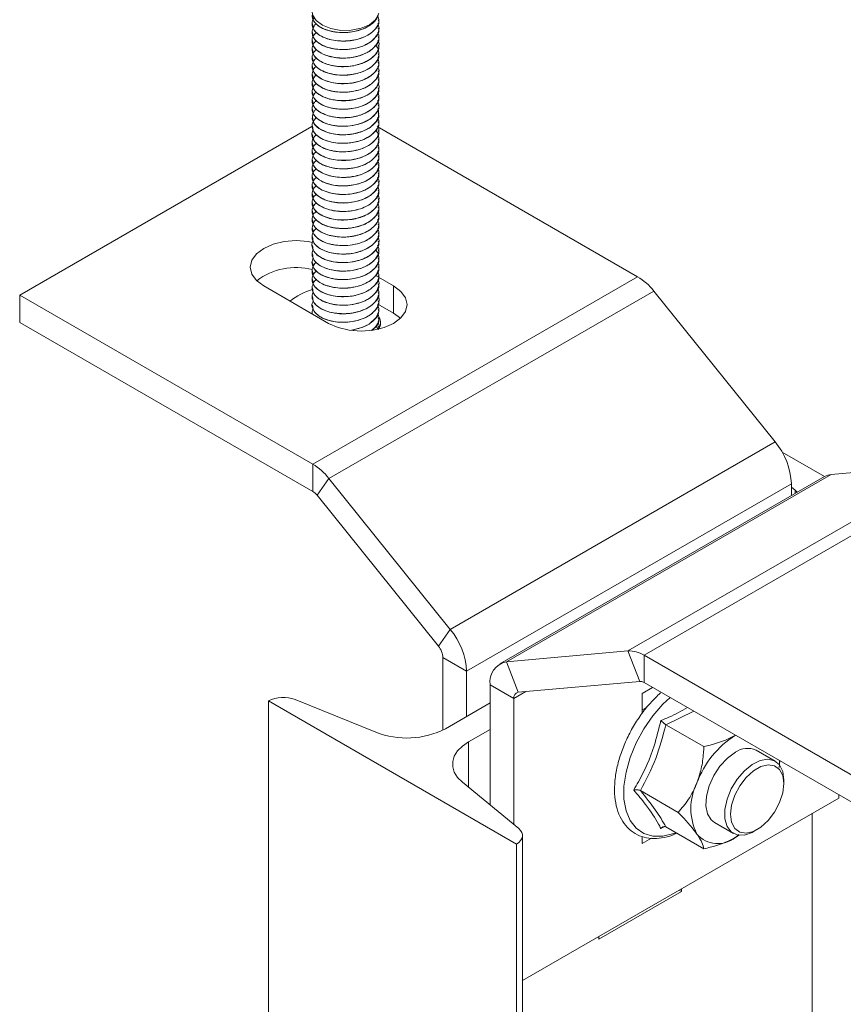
# Model space of a CAD drawing. Header units: millimetres. Extents: x 299 to 1025, y 4 to 1359.
# Tile 10 of 48: x 575 to 674, y 484 to 602. Entities that reach past the tile are written whole.
import ezdxf

# ---------------------------------------------------------------- set-up
doc = ezdxf.new("R2010")
doc.units = ezdxf.units.MM

msp = doc.modelspace()

# ---------------------------------------------------------------- linework, layer by layer
at = {"color": 7, "linetype": 'Continuous', "lineweight": 15}
for p, q in [((610.22, 601.87), (610.22, 601.86)), ((610.22, 600.85), (610.22, 600.84)), ((618.22, 601.35), (618.22, 601.36)), ((610.22, 599.82), (610.22, 599.82)), ((618.22, 600.33), (618.22, 600.34)), ((618.22, 599.31), (618.22, 599.31)), ((610.22, 598.8), (610.22, 598.8)), ((618.22, 598.29), (618.22, 598.29)), ((610.22, 597.78), (610.22, 597.78)), ((618.22, 597.26), (618.22, 597.27)), ((610.22, 596.76), (610.22, 596.75)), ((610.22, 595.74), (610.22, 595.73)), ((618.22, 596.24), (618.22, 596.25)), ((610.22, 594.72), (610.22, 594.71)), ((618.22, 595.22), (618.22, 595.23)), ((610.22, 593.7), (610.22, 593.69)), ((618.22, 594.2), (618.22, 594.21)), ((610.22, 592.68), (610.22, 592.67)), ((618.22, 593.18), (618.22, 593.19)), ((618.22, 592.16), (618.22, 592.17)), ((610.22, 591.66), (610.22, 591.65)), ((618.22, 591.14), (618.22, 591.15)), ((610.22, 590.64), (610.22, 590.63)), ((618.22, 590.12), (618.22, 590.13)), ((610.21, 589.57), (575.22, 569.38)), ((610.22, 589.62), (610.22, 589.61)), ((610.22, 588.6), (610.22, 588.59)), ((649.19, 571.58), (618.03, 589.56)), ((618.22, 589.1), (618.22, 589.11)), ((610.22, 587.58), (610.22, 587.57)), ((618.22, 588.08), (618.22, 588.09)), ((610.22, 586.56), (610.22, 586.55)), ((618.22, 587.06), (618.22, 587.07)), ((610.22, 585.54), (610.22, 585.53)), ((618.22, 586.04), (618.22, 586.05)), ((610.22, 584.51), (610.22, 584.51)), ((618.22, 585.02), (618.22, 585.03)), ((618.22, 584), (618.22, 584)), ((610.22, 583.49), (610.22, 583.49)), ((618.22, 582.98), (618.22, 582.98)), ((610.22, 582.47), (610.22, 582.47)), ((618.22, 581.95), (618.22, 581.96)), ((610.22, 581.45), (610.22, 581.44)), ((610.22, 580.43), (610.22, 580.42)), ((618.22, 580.93), (618.22, 580.94)), ((610.22, 579.41), (610.22, 579.4)), ((618.22, 579.91), (618.22, 579.92)), ((610.22, 578.39), (610.22, 578.38)), ((618.22, 578.89), (618.22, 578.9)), ((610.22, 577.37), (610.22, 577.36)), ((618.22, 577.87), (618.22, 577.88)), ((618.22, 576.85), (618.22, 576.86)), ((610.22, 576.35), (610.22, 576.34)), ((618.22, 575.83), (618.22, 575.84)), ((610.22, 575.33), (610.22, 575.32)), ((618.22, 574.81), (618.22, 574.82)), ((610.22, 574.31), (610.22, 574.3)), ((610.22, 573.29), (610.22, 573.28)), ((618.22, 573.79), (618.22, 573.8)), ((610.22, 572.27), (610.22, 572.26)), ((618.22, 572.77), (618.22, 572.78)), ((610.22, 571.25), (610.22, 571.24)), ((649.19, 571.58), (610.3, 549.13)), ((619.98, 570.48), (617.88, 571.69)), ((618.22, 571.75), (618.22, 571.76)), ((604.43, 570.48), (612.2, 565.99)), ((610.22, 570.23), (610.22, 570.22)), ((651.13, 569.86), (612.24, 547.41)), ((618.22, 570.73), (618.22, 570.74)), ((618.22, 569.71), (618.22, 569.72)), ((619.98, 570.48), (619.98, 567.21)), ((665.66, 551.78), (651.13, 569.86)), ((575.22, 569.38), (575.22, 566.11)), ((575.22, 569.38), (610.3, 549.13)), ((610.22, 569.2), (610.22, 569.2)), ((618.22, 568.69), (618.22, 568.69)), ((610.22, 568.18), (610.22, 568.18)), ((618.11, 568.29), (619.98, 567.21)), ((618.22, 567.67), (618.22, 567.67)), ((610.22, 567.16), (610.22, 567.16)), ((618.22, 566.64), (618.22, 566.65)), ((619.98, 567.21), (620.81, 566.6)), ((575.22, 566.11), (610.3, 545.86)), ((617.89, 565.67), (618.11, 565.28)), ((618.19, 565.54), (618.27, 565.39)), ((618.22, 565.62), (618.22, 565.63)), ((665.66, 551.78), (626.77, 529.33)), ((666.49, 550.57), (671.56, 547.64)), ((610.3, 545.86), (610.3, 549.13)), ((681.03, 548.67), (672.38, 547.9)), ((610.83, 545.39), (612.24, 547.41)), ((612.24, 547.41), (626.77, 529.33)), ((671.58, 547.65), (632.68, 525.2)), ((633.49, 525.45), (672.38, 547.9)), ((667.61, 546.77), (628.72, 524.31)), ((667.61, 546.77), (667.61, 545.36)), ((668.05, 545.99), (667.61, 546.35)), ((610.83, 545.39), (625.36, 527.31)), ((668.3, 545.76), (668.05, 545.99)), ((625.36, 527.31), (626.77, 529.33)), ((633.49, 525.45), (648.02, 526.75)), ((649.44, 523.1), (648.02, 526.75)), ((649.97, 526.23), (685.04, 505.98)), ((649.97, 522.96), (649.97, 526.23)), ((625.89, 525.95), (628.72, 524.31)), ((625.89, 517.27), (625.89, 525.95)), ((634.9, 521.8), (633.49, 525.45)), ((628.72, 518.9), (628.72, 524.31)), ((634.37, 521.05), (631.55, 522.68)), ((631.55, 522.68), (631.55, 508.28)), ((634.9, 521.8), (649.44, 523.1)), ((649.97, 522.96), (685.04, 502.71)), ((650.99, 522.37), (649.75, 521.65)), ((649.75, 521.65), (649.75, 519.29)), ((634.69, 503.61), (604.99, 520.75)), ((604.99, 439.28), (604.99, 520.75)), ((608.2, 520.92), (617.85, 517.01)), ((626.18, 517.43), (631.55, 520.53)), ((634.37, 521.05), (634.37, 505.95)), ((650.34, 520.03), (649.75, 519.69)), ((652.58, 517.91), (657.12, 515.29)), ((631.55, 517.35), (628.94, 515.84)), ((665.65, 513.55), (663.39, 514.86)), ((666.21, 513.58), (666.13, 512.77)), ((628.21, 511.03), (634.97, 505.46)), ((666.69, 510.85), (666.69, 511.26)), ((649.52, 510.02), (654.06, 507.4)), ((635.42, 487.25), (673.26, 509.1)), ((673.26, 509.1), (673.26, 509.51)), ((658.39, 506.2), (660.65, 504.89)), ((652.46, 505.7), (651.97, 505.48)), ((652.58, 505.67), (657.12, 503.04)), ((663.15, 505.14), (663.51, 505.34)), ((635.42, 382.15), (635.42, 504.63)), ((649.75, 504.51), (649.75, 503.69)), ((649.75, 503.69), (650.84, 504.31)), ((661.32, 504.75), (660.89, 504.4)), ((661.32, 504.67), (660.89, 504.4)), ((634.69, 381.13), (634.69, 503.61)), ((644.56, 492.2), (654.46, 497.91)), ((654.46, 497.91), (654.17, 498.07)), ((654.46, 497.91), (654.46, 498.24)), ((644.56, 492.52), (644.56, 492.2))]:
    msp.add_line(p, q, dxfattribs=at)
at = {"color": 8, "linetype": 'Continuous', "lineweight": 15}
for p, q in [((648.02, 526.75), (680.89, 545.72)), ((668.05, 545.61), (668.05, 545.99)), ((649.97, 526.23), (681.07, 544.18)), ((634.37, 521.05), (635.82, 521.89)), ((655.92, 519.52), (652.58, 517.91)), ((628.94, 510.43), (628.94, 515.84)), ((670.08, 293.55), (670.08, 507.25))]:
    msp.add_line(p, q, dxfattribs=at)
at = {"color": 7, "linetype": 'Continuous', "lineweight": 15, "flags": 128}
for points in [[(610.22, 603.37), (610.29, 602.94), (610.71, 602.27), (611.46, 601.7), (612.48, 601.29), (613.67, 601.09), (614.91, 601.1), (616.09, 601.33), (617.08, 601.76), (617.8, 602.34), (618.18, 603.03)], [(618.08, 591.7), (618.18, 591.5), (618.18, 590.78), (617.89, 590.17), (617.2, 589.49), (616.31, 589.02), (615.36, 588.73), (615.16, 588.69), (614.81, 588.64), (614.05, 588.58), (612.96, 588.65), (612.53, 588.73), (611.99, 588.88), (611.08, 589.32), (610.54, 589.8), (610.24, 590.46), (610.3, 591.08), (610.46, 591.36), (610.56, 591.51), (610.63, 591.58), (610.66, 591.62), (610.68, 591.64), (610.69, 591.65), (610.69, 591.65), (610.69, 591.65), (610.69, 591.65), (610.69, 591.65), (610.69, 591.65), (610.69, 591.65), (610.69, 591.65), (610.69, 591.65), (610.69, 591.65), (610.7, 591.65), (610.7, 591.65), (610.7, 591.66), (610.71, 591.67), (610.75, 591.7), (610.75, 591.7)], [(610.29, 575.69), (609.74, 575.79), (608.32, 575.9), (606.89, 575.79), (605.57, 575.47), (604.43, 574.97), (603.55, 574.31), (603, 573.54), (602.82, 572.72), (603, 571.9), (603.55, 571.14), (604.43, 570.48)], [(612.2, 565.99), (613.34, 565.48), (614.67, 565.17), (616.09, 565.06), (617.52, 565.17), (618.84, 565.48), (619.98, 565.99), (620.86, 566.65), (621.41, 567.41), (621.59, 568.23), (621.41, 569.05), (620.86, 569.82), (619.98, 570.48)], [(618.06, 568.19), (618.22, 567.77), (618.22, 567.6), (618.21, 567.51), (618.21, 567.5), (618.21, 567.5), (618.21, 567.5), (618.21, 567.5), (618.21, 567.5), (618.21, 567.5), (618.21, 567.5), (618.21, 567.5), (618.21, 567.5), (618.21, 567.5), (618.21, 567.5), (618.21, 567.5), (618.21, 567.48), (618.2, 567.4), (618.15, 567.22), (617.86, 566.65), (617.04, 565.91), (616.19, 565.49), (615.11, 565.2), (614.95, 565.19)], [(617.88, 565.65), (618, 565.48), (618.12, 565.23)], [(671.58, 547.65), (671.96, 547.82), (672.38, 547.9)], [(628.94, 515.84), (628.21, 515.34), (627.64, 514.77), (627.25, 514.16), (627.06, 513.51), (627.06, 512.86), (627.25, 512.22), (627.64, 511.6), (628.21, 511.03)], [(660.89, 514.61), (659.94, 513.91), (659.05, 512.96), (658.31, 511.82), (657.75, 510.59), (657.43, 509.36), (657.36, 508.21), (657.56, 507.24), (658, 506.51), (658.39, 506.2)], [(663.15, 505.14), (662.91, 505.01), (661.97, 504.69), (661.11, 504.71), (660.41, 505.06), (659.91, 505.72), (659.65, 506.64), (659.65, 507.76), (659.91, 508.98), (660.41, 510.21), (661.11, 511.38), (661.97, 512.38), (662.91, 513.16), (663.87, 513.63), (664.78, 513.79), (665.57, 513.6), (666.17, 513.09), (666.56, 512.29), (666.69, 511.26), (666.69, 511.26)], [(666.69, 510.85), (666.56, 511.81), (666.18, 512.55), (665.59, 513), (664.83, 513.12), (663.96, 512.92), (663.05, 512.39), (662.18, 511.6), (661.42, 510.59), (660.83, 509.46), (660.45, 508.29), (660.32, 507.18), (660.45, 506.22), (660.83, 505.49), (661.42, 505.04), (662.18, 504.91), (663.05, 505.12), (663.96, 505.64), (664.83, 506.44), (665.59, 507.44), (666.18, 508.58), (666.56, 509.74), (666.69, 510.85)], [(666.19, 513.59), (666.19, 513.59), (666.18, 513.08)], [(634.97, 505.46), (635.19, 505.24), (635.34, 505), (635.41, 504.76), (635.41, 504.51), (635.34, 504.26), (635.19, 504.02), (634.97, 503.8), (634.69, 503.61)]]:
    msp.add_lwpolyline(points, dxfattribs=at)
at = {"color": 8, "linetype": 'Continuous', "lineweight": 15, "flags": 128}
msp.add_lwpolyline([(653.07, 521.17), (652.23, 520.38), (651.01, 518.98), (649.93, 517.41), (649.02, 515.73), (648.3, 513.98), (647.81, 512.24), (647.56, 510.56), (647.56, 508.99), (647.81, 507.6), (648.3, 506.42), (649.02, 505.5), (649.93, 504.87), (651.01, 504.55), (652.23, 504.55), (653.53, 504.88), (653.78, 504.97)], dxfattribs=at)
at = {"color": 7, "linetype": 'Continuous', "lineweight": 15}
for centre, radius, start, end in [((608.31, 564.89), 7.79, 75.3001, 127.2294), ((645.49, 565.45), 7.16, 37.9791, 58.8945), ((612.52, 562.62), 7.78, 106.931, 129.2308), ((616.94, 566.05), 1.48, 329.7911, 27.4441), ((659.17, 546.38), 8.44, 2.6393, 39.7721), ((606.6, 543), 7.16, 37.9791, 58.8945), ((609.29, 544.19), 1.95, 37.9774, 58.8989), ((620.28, 523.93), 8.44, 2.6393, 39.7721), ((623.59, 525.84), 2.3, 2.6389, 39.7728), ((648.16, 523.38), 3.37, 57.6504, 92.3568), ((633.93, 523.07), 2.42, 100.5468, 189.2517), ((649.47, 522.18), 0.92, 57.6442, 92.3585), ((635.02, 521.15), 0.66, 100.545, 189.2527), ((606.77, 517.27), 3.91, 68.6936, 117.0888), ((621.55, 526.48), 10.17, 248.6939, 297.0888), ((667.1, 506.96), 11.51, 122.6375, 159.7733), ((662.35, 512.59), 2.49, 65.3796, 125.9305), ((662.42, 507.88), 6.85, 153.4362, 206.5638), ((658.8, 506.96), 3.3, 220.5325, 309.2486)]:
    msp.add_arc(centre, radius, start, end, dxfattribs=at)
for points, knots in [([(618.18, 603.03), (618.16, 602.97), (618.08, 602.68), (617.76, 602.18), (617.05, 601.59), (616.1, 601.15), (615.12, 600.91), (614.34, 600.83), (613.57, 600.82), (613.01, 600.88), (612.55, 600.97), (612.2, 601.06), (611.58, 601.26), (610.95, 601.62), (610.6, 601.97), (610.46, 602.16), (610.3, 602.41), (610.17, 602.66), (610.23, 602.88), (610.23, 602.89)], [0, 0, 0, 0, 0.022658, 0.11895, 0.217187, 0.31348, 0.410694, 0.473517, 0.508987, 0.604859, 0.615877, 0.635922, 0.702993, 0.80048, 0.867655, 0.886984, 0.896776, 0.994992, 1, 1, 1, 1]), ([(618.09, 602.83), (618.15, 602.64), (618.29, 602.21), (618.04, 601.55), (617.51, 600.9), (616.68, 600.36), (615.65, 599.99), (614.5, 599.8), (613.35, 599.8), (612.25, 599.99), (611.32, 600.35), (610.63, 600.86), (610.28, 601.38), (610.21, 601.8), (610.24, 602.18), (610.38, 602.42), (610.47, 602.58)], [0, 0, 0, 0, 0.06479, 0.144085, 0.220647, 0.300104, 0.383976, 0.458488, 0.537746, 0.616234, 0.696316, 0.774821, 0.854058, 0.905427, 0.934188, 1, 1, 1, 1]), ([(610.29, 602.88), (610.3, 602.65), (610.34, 602.1), (611.29, 601.32), (612.95, 600.79), (614.95, 600.81), (616.64, 601.31), (617.83, 602.13), (618.08, 602.81), (618.2, 603.14)], [0, 0, 0, 0, 0.108387, 0.248533, 0.415493, 0.581514, 0.722021, 0.864428, 1, 1, 1, 1]), ([(618.08, 601.9), (618.12, 601.83), (618.28, 601.53), (618.21, 600.96), (618, 600.51), (617.83, 600.29), (617.83, 600.28), (617.81, 600.27), (617.77, 600.21), (617.59, 600), (617.14, 599.62), (616.31, 599.18), (615.23, 598.87), (614.43, 598.79), (614, 598.79), (613.89, 598.79), (613.52, 598.79), (612.8, 598.86), (611.86, 599.1), (611.01, 599.52), (610.61, 599.9), (610.44, 600.15), (610.32, 600.35), (610.18, 600.74), (610.28, 601.3), (610.5, 601.73), (610.74, 601.9), (610.76, 601.91)], [0, 0, 0, 0, 0.023504, 0.098058, 0.172606, 0.172809, 0.173152, 0.174257, 0.178145, 0.192629, 0.248331, 0.322957, 0.397291, 0.472911, 0.475598, 0.480169, 0.494959, 0.547059, 0.622099, 0.696699, 0.771293, 0.778916, 0.79408, 0.846949, 0.921814, 0.995935, 1, 1, 1, 1]), ([(610.29, 601.86), (610.3, 601.63), (610.34, 601.08), (611.29, 600.3), (612.95, 599.77), (614.94, 599.78), (616.66, 600.29), (617.77, 601.11), (618.31, 601.88), (618.17, 602.29), (618.15, 602.36)], [0, 0, 0, 0, 0.105008, 0.240786, 0.402541, 0.563387, 0.699514, 0.837481, 0.973291, 1, 1, 1, 1]), ([(618.08, 600.89), (618.14, 600.72), (618.29, 600.32), (618.12, 599.67), (617.7, 599.06), (617.23, 598.69), (616.96, 598.52), (616.88, 598.47), (616.57, 598.3), (616.11, 598.11), (615.4, 597.91), (614.64, 597.78), (613.98, 597.75), (613.59, 597.77), (613.57, 597.77), (613.53, 597.78), (613.34, 597.79), (612.99, 597.83), (612.64, 597.89), (612.36, 597.96), (612.02, 598.05), (611.42, 598.27), (610.75, 598.7), (610.29, 599.28), (610.2, 599.72), (610.23, 599.99), (610.27, 600.2), (610.39, 600.52), (610.65, 600.75), (610.77, 600.87)], [0, 0, 0, 0, 0.053596, 0.126554, 0.202689, 0.257239, 0.272037, 0.276305, 0.278486, 0.352413, 0.378235, 0.427861, 0.503162, 0.503446, 0.504, 0.505917, 0.512983, 0.54003, 0.577281, 0.584966, 0.600174, 0.653073, 0.727762, 0.80214, 0.877815, 0.885329, 0.900215, 0.952024, 1, 1, 1, 1]), ([(610.29, 600.84), (610.3, 600.61), (610.34, 600.06), (611.29, 599.28), (612.95, 598.75), (614.94, 598.76), (616.66, 599.27), (617.77, 600.09), (618.31, 600.86), (618.17, 601.27), (618.15, 601.34)], [0, 0, 0, 0, 0.105008, 0.240786, 0.402541, 0.563387, 0.699514, 0.837481, 0.973291, 1, 1, 1, 1]), ([(618.1, 599.9), (618.11, 599.9), (618.27, 599.63), (618.25, 599.1), (617.97, 598.34), (617.35, 597.71), (616.46, 597.21), (615.45, 596.88), (614.3, 596.72), (613.17, 596.76), (612.23, 596.95), (611.6, 597.19), (611.04, 597.49), (610.67, 597.79), (610.38, 598.17), (610.2, 598.58), (610.21, 599.14), (610.44, 599.54), (610.61, 599.73), (610.63, 599.74), (610.67, 599.79), (610.71, 599.83), (610.75, 599.87)], [0, 0, 0, 0, 0.002435, 0.088857, 0.157696, 0.245727, 0.311524, 0.383808, 0.459098, 0.533077, 0.601798, 0.653977, 0.682989, 0.756574, 0.782349, 0.831664, 0.905926, 0.980181, 0.980776, 0.981921, 0.985861, 1, 1, 1, 1]), ([(617.82, 599.34), (617.87, 599.29), (617.98, 599.17), (618.12, 598.88), (618.26, 598.4), (618.19, 597.77), (617.78, 597.08), (617.07, 596.49), (616.12, 596.05), (615.14, 595.81), (614.36, 595.73), (613.59, 595.72), (613.03, 595.77), (612.56, 595.87), (612.21, 595.95), (611.59, 596.15), (610.88, 596.55), (610.36, 597.12), (610.17, 597.73), (610.29, 598.34), (610.61, 598.68), (610.76, 598.84)], [0, 0, 0, 0, 0.016286, 0.042716, 0.088056, 0.159086, 0.229381, 0.301124, 0.371477, 0.442438, 0.4889, 0.514235, 0.584256, 0.592498, 0.607199, 0.655906, 0.72713, 0.797278, 0.869, 0.939569, 1, 1, 1, 1]), ([(610.29, 599.82), (610.3, 599.58), (610.34, 599.04), (611.29, 598.26), (612.95, 597.73), (614.94, 597.74), (616.66, 598.25), (617.77, 599.07), (618.31, 599.84), (618.17, 600.25), (618.15, 600.32)], [0, 0, 0, 0, 0.105008, 0.240786, 0.402541, 0.563387, 0.699514, 0.837481, 0.973291, 1, 1, 1, 1]), ([(610.29, 598.8), (610.3, 598.56), (610.34, 598.02), (611.29, 597.24), (612.95, 596.7), (614.94, 596.72), (616.66, 597.23), (617.77, 598.05), (618.31, 598.82), (618.17, 599.23), (618.15, 599.3)], [0, 0, 0, 0, 0.105008, 0.240786, 0.402541, 0.563387, 0.699514, 0.837481, 0.973291, 1, 1, 1, 1]), ([(610.29, 597.78), (610.3, 597.54), (610.34, 597), (611.29, 596.22), (612.95, 595.68), (614.94, 595.7), (616.66, 596.21), (617.77, 597.03), (618.31, 597.8), (618.17, 598.21), (618.15, 598.28)], [0, 0, 0, 0, 0.105008, 0.240786, 0.402541, 0.563387, 0.699514, 0.837481, 0.973291, 1, 1, 1, 1]), ([(618.08, 597.83), (618.15, 597.6), (618.29, 597.15), (618.1, 596.61), (617.82, 596.17), (617.43, 595.75), (616.71, 595.28), (615.91, 594.98), (615.17, 594.81), (614.4, 594.7), (613.37, 594.69), (612.27, 594.89), (611.33, 595.24), (610.64, 595.75), (610.29, 596.27), (610.21, 596.69), (610.24, 597.1), (610.38, 597.4), (610.58, 597.65), (610.65, 597.74), (610.73, 597.8), (610.76, 597.82)], [0, 0, 0, 0, 0.0710966, 0.1419948, 0.1698373, 0.2171871, 0.2925766, 0.3663752, 0.3943595, 0.4420228, 0.5169035, 0.5909931, 0.6666163, 0.7407829, 0.8155728, 0.8647113, 0.8912555, 0.9650651, 0.9738039, 0.9893165, 1, 1, 1, 1]), ([(610.29, 596.76), (610.3, 596.52), (610.34, 595.98), (611.29, 595.2), (612.95, 594.66), (614.94, 594.68), (616.66, 595.19), (617.77, 596.01), (618.31, 596.78), (618.17, 597.19), (618.15, 597.26)], [0, 0, 0, 0, 0.105008, 0.240786, 0.402541, 0.563387, 0.699514, 0.837481, 0.973291, 1, 1, 1, 1]), ([(618.07, 595.76), (618.13, 595.6), (618.3, 595.21), (618.13, 594.6), (617.69, 593.93), (616.94, 593.35), (615.88, 592.91), (614.71, 592.67), (613.6, 592.65), (612.52, 592.79), (611.56, 593.08), (610.79, 593.57), (610.3, 594.15), (610.16, 594.78), (610.34, 595.3), (610.57, 595.61), (610.7, 595.73), (610.75, 595.78)], [0, 0, 0, 0, 0.049842, 0.1244, 0.188352, 0.278016, 0.347817, 0.43105, 0.509745, 0.55987, 0.649051, 0.724838, 0.788961, 0.879172, 0.948712, 0.97942, 1, 1, 1, 1]), ([(618.08, 596.8), (618.12, 596.73), (618.28, 596.44), (618.21, 595.87), (618, 595.41), (617.83, 595.19), (617.82, 595.17), (617.77, 595.12), (617.59, 594.9), (617.15, 594.52), (616.33, 594.09), (615.25, 593.77), (614.42, 593.69), (613.91, 593.68), (613.53, 593.69), (612.81, 593.75), (611.88, 593.99), (611.03, 594.41), (610.62, 594.79), (610.44, 595.04), (610.32, 595.24), (610.18, 595.63), (610.27, 596.19), (610.49, 596.62), (610.74, 596.79), (610.76, 596.8)], [0, 0, 0, 0, 0.02244, 0.096992, 0.171539, 0.172187, 0.17338, 0.177404, 0.191993, 0.247248, 0.321906, 0.396195, 0.471812, 0.480053, 0.495174, 0.545982, 0.620982, 0.695583, 0.770178, 0.778148, 0.793424, 0.845812, 0.920704, 0.994788, 1, 1, 1, 1]), ([(610.29, 595.74), (610.3, 595.5), (610.34, 594.96), (611.29, 594.17), (612.95, 593.64), (614.94, 593.66), (616.66, 594.16), (617.77, 594.99), (618.31, 595.76), (618.17, 596.17), (618.15, 596.24)], [0, 0, 0, 0, 0.105008, 0.240786, 0.402541, 0.563387, 0.699514, 0.837481, 0.973291, 1, 1, 1, 1]), ([(618.09, 594.79), (618.11, 594.76), (618.28, 594.48), (618.24, 593.98), (618, 593.32), (617.46, 592.69), (616.58, 592.15), (615.47, 591.78), (614.32, 591.62), (613.16, 591.66), (612.06, 591.88), (611.2, 592.26), (610.58, 592.76), (610.21, 593.34), (610.21, 593.99), (610.44, 594.5), (610.71, 594.7), (610.77, 594.75)], [0, 0, 0, 0, 0.008862, 0.093875, 0.146831, 0.224193, 0.309413, 0.379592, 0.461762, 0.532258, 0.601783, 0.690265, 0.747347, 0.818125, 0.908052, 0.980659, 1, 1, 1, 1]), ([(610.29, 594.72), (610.3, 594.48), (610.34, 593.94), (611.29, 593.15), (612.95, 592.62), (614.94, 592.64), (616.66, 593.14), (617.77, 593.97), (618.31, 594.74), (618.17, 595.15), (618.15, 595.22)], [0, 0, 0, 0, 0.105008, 0.240786, 0.402541, 0.563387, 0.699514, 0.837481, 0.973291, 1, 1, 1, 1]), ([(618.07, 593.71), (618.13, 593.58), (618.28, 593.24), (618.17, 592.67), (617.81, 592.01), (617.1, 591.41), (616.19, 590.98), (615.12, 590.69), (613.91, 590.58), (612.69, 590.71), (611.69, 591), (610.93, 591.42), (610.38, 591.99), (610.15, 592.61), (610.32, 593.19), (610.52, 593.57), (610.73, 593.71), (610.77, 593.73)], [0, 0, 0, 0, 0.044335, 0.109499, 0.174817, 0.264198, 0.334369, 0.390449, 0.487218, 0.564256, 0.632241, 0.71, 0.775508, 0.862553, 0.935647, 0.988787, 1, 1, 1, 1]), ([(610.29, 593.7), (610.3, 593.46), (610.34, 592.92), (611.29, 592.13), (612.95, 591.6), (614.94, 591.62), (616.66, 592.12), (617.77, 592.95), (618.31, 593.72), (618.17, 594.13), (618.15, 594.2)], [0, 0, 0, 0, 0.105008, 0.240786, 0.402541, 0.563387, 0.699514, 0.837481, 0.973291, 1, 1, 1, 1]), ([(618.06, 592.69), (618.14, 592.48), (618.3, 592.04), (618.06, 591.39), (617.55, 590.73), (616.77, 590.2), (615.69, 589.79), (614.59, 589.6), (613.43, 589.59), (612.34, 589.76), (611.35, 590.13), (610.67, 590.62), (610.25, 591.21), (610.18, 591.83), (610.38, 592.37), (610.68, 592.62), (610.78, 592.7)], [0, 0, 0, 0, 0.064734, 0.141071, 0.204778, 0.290973, 0.360757, 0.44444, 0.505966, 0.585875, 0.665054, 0.741042, 0.804814, 0.893402, 0.964961, 1, 1, 1, 1]), ([(610.29, 592.68), (610.3, 592.44), (610.34, 591.9), (611.29, 591.11), (612.95, 590.58), (614.94, 590.6), (616.66, 591.1), (617.77, 591.93), (618.31, 592.7), (618.17, 593.11), (618.15, 593.18)], [0, 0, 0, 0, 0.105008, 0.240786, 0.402541, 0.563387, 0.699514, 0.837481, 0.973291, 1, 1, 1, 1]), ([(610.29, 591.66), (610.3, 591.42), (610.34, 590.88), (611.29, 590.09), (612.95, 589.56), (614.94, 589.58), (616.66, 590.08), (617.77, 590.91), (618.31, 591.67), (618.17, 592.09), (618.15, 592.15)], [0, 0, 0, 0, 0.105008, 0.240786, 0.402541, 0.563387, 0.699514, 0.837481, 0.973291, 1, 1, 1, 1]), ([(610.29, 590.64), (610.3, 590.4), (610.34, 589.86), (611.29, 589.07), (612.95, 588.54), (614.94, 588.56), (616.66, 589.06), (617.77, 589.89), (618.31, 590.65), (618.17, 591.07), (618.15, 591.13)], [0, 0, 0, 0, 0.105008, 0.240786, 0.402541, 0.563387, 0.699514, 0.837481, 0.973291, 1, 1, 1, 1]), ([(618.07, 590.66), (618.14, 590.48), (618.29, 590.09), (618.12, 589.48), (617.7, 588.83), (616.95, 588.25), (616.12, 587.9), (615.37, 587.7), (614.82, 587.61), (614.36, 587.57), (614.02, 587.56), (613.42, 587.56), (612.51, 587.68), (611.53, 588), (610.8, 588.46), (610.31, 589.04), (610.17, 589.66), (610.33, 590.25), (610.65, 590.54), (610.78, 590.66)], [0, 0, 0, 0, 0.058195, 0.124066, 0.188378, 0.277723, 0.348248, 0.37875, 0.433809, 0.456005, 0.46848, 0.500412, 0.572612, 0.65002, 0.725037, 0.78933, 0.879504, 0.949693, 1, 1, 1, 1]), ([(610.29, 589.61), (610.3, 589.38), (610.34, 588.84), (611.29, 588.05), (612.95, 587.52), (614.94, 587.54), (616.66, 588.04), (617.77, 588.87), (618.31, 589.63), (618.17, 590.05), (618.15, 590.11)], [0, 0, 0, 0, 0.105008, 0.240786, 0.402541, 0.563387, 0.699514, 0.837481, 0.973291, 1, 1, 1, 1]), ([(618.09, 589.69), (618.11, 589.66), (618.26, 589.41), (618.24, 588.9), (618.07, 588.38), (617.86, 588.07), (617.78, 587.97), (617.73, 587.92), (617.71, 587.9), (617.7, 587.89), (617.7, 587.89), (617.7, 587.88), (617.7, 587.88), (617.7, 587.88), (617.7, 587.88), (617.7, 587.88), (617.7, 587.88), (617.7, 587.88), (617.69, 587.87), (617.66, 587.84), (617.57, 587.75), (617.24, 587.45), (616.56, 587.04), (615.47, 586.68), (614.31, 586.52), (613.38, 586.54), (612.69, 586.65), (611.99, 586.82), (611.22, 587.14), (610.5, 587.71), (610.19, 588.35), (610.2, 588.87), (610.35, 589.1), (610.39, 589.16)], [0, 0, 0, 0, 0.008076, 0.088181, 0.166049, 0.186346, 0.197192, 0.20279, 0.205632, 0.206347, 0.206705, 0.206751, 0.206773, 0.206784, 0.206787, 0.206788, 0.206806, 0.206841, 0.207154, 0.211364, 0.218609, 0.242202, 0.330548, 0.409176, 0.492246, 0.567844, 0.601829, 0.641383, 0.727825, 0.805314, 0.904592, 0.978724, 1, 1, 1, 1]), ([(617.82, 589.14), (617.85, 589.11), (618.12, 588.84), (618.25, 588.29), (618.2, 587.68), (618, 587.25), (617.69, 586.81), (617.1, 586.31), (616.13, 585.84), (614.94, 585.55), (613.77, 585.49), (612.68, 585.61), (611.73, 585.87), (610.93, 586.31), (610.37, 586.88), (610.17, 587.49), (610.29, 588.12), (610.6, 588.45), (610.76, 588.63)], [0, 0, 0, 0, 0.009656, 0.093551, 0.157008, 0.190501, 0.226193, 0.299169, 0.368249, 0.446935, 0.52747, 0.578418, 0.652596, 0.724877, 0.787017, 0.873228, 0.932879, 1, 1, 1, 1]), ([(610.29, 588.59), (610.3, 588.36), (610.34, 587.81), (611.29, 587.03), (612.95, 586.5), (614.94, 586.52), (616.66, 587.02), (617.77, 587.85), (618.31, 588.61), (618.17, 589.02), (618.15, 589.09)], [0, 0, 0, 0, 0.105008, 0.240786, 0.402541, 0.563387, 0.699514, 0.837481, 0.973291, 1, 1, 1, 1]), ([(618.08, 587.62), (618.15, 587.39), (618.28, 586.96), (618.06, 586.29), (617.59, 585.66), (616.78, 585.1), (616.03, 584.82), (615.54, 584.68), (615.13, 584.59), (614.47, 584.5), (613.46, 584.48), (612.36, 584.65), (611.38, 585.01), (610.66, 585.51), (610.23, 586.13), (610.19, 586.75), (610.39, 587.27), (610.67, 587.5), (610.78, 587.6)], [0, 0, 0, 0, 0.073942, 0.135362, 0.209503, 0.289959, 0.362877, 0.374159, 0.393156, 0.445105, 0.503822, 0.587459, 0.665114, 0.736754, 0.814338, 0.898465, 0.960685, 1, 1, 1, 1]), ([(610.29, 587.57), (610.3, 587.34), (610.34, 586.79), (611.29, 586.01), (612.95, 585.48), (614.94, 585.49), (616.66, 586), (617.77, 586.83), (618.31, 587.59), (618.17, 588), (618.15, 588.07)], [0, 0, 0, 0, 0.105008, 0.240786, 0.402541, 0.563387, 0.699514, 0.837481, 0.973291, 1, 1, 1, 1]), ([(618.1, 586.62), (618.11, 586.6), (618.26, 586.33), (618.24, 585.79), (617.95, 585.04), (617.28, 584.39), (616.38, 583.9), (615.27, 583.57), (614.1, 583.44), (612.91, 583.52), (611.86, 583.78), (611.04, 584.2), (610.46, 584.73), (610.17, 585.33), (610.26, 585.95), (610.47, 586.39), (610.73, 586.56), (610.76, 586.59)], [0, 0, 0, 0, 0.00941, 0.087594, 0.163395, 0.247644, 0.322642, 0.389219, 0.478665, 0.545588, 0.621278, 0.701414, 0.764639, 0.843994, 0.918902, 0.989134, 1, 1, 1, 1]), ([(610.29, 586.55), (610.3, 586.32), (610.34, 585.77), (611.29, 584.99), (612.95, 584.46), (614.94, 584.47), (616.66, 584.98), (617.77, 585.8), (618.31, 586.57), (618.17, 586.98), (618.15, 587.05)], [0, 0, 0, 0, 0.105008, 0.240786, 0.402541, 0.563387, 0.699514, 0.837481, 0.973291, 1, 1, 1, 1]), ([(618.07, 585.55), (618.14, 585.37), (618.25, 585.09), (618.2, 584.72), (618.07, 584.29), (617.71, 583.74), (616.94, 583.15), (615.99, 582.74), (614.84, 582.48), (613.65, 582.42), (612.41, 582.59), (611.59, 582.89), (611.08, 583.19), (610.68, 583.49), (610.3, 583.94), (610.17, 584.56), (610.32, 585.13), (610.64, 585.43), (610.77, 585.56)], [0, 0, 0, 0, 0.0589984, 0.0888776, 0.1153371, 0.1975168, 0.2714341, 0.3475469, 0.4167841, 0.502836, 0.5745708, 0.6642094, 0.6947658, 0.7234069, 0.7979992, 0.873804, 0.9475339, 1, 1, 1, 1]), ([(610.29, 585.53), (610.3, 585.3), (610.34, 584.75), (611.29, 583.97), (612.95, 583.44), (614.94, 583.45), (616.66, 583.96), (617.77, 584.78), (618.31, 585.55), (618.17, 585.96), (618.15, 586.03)], [0, 0, 0, 0, 0.105008, 0.240786, 0.402541, 0.563387, 0.699514, 0.837481, 0.973291, 1, 1, 1, 1]), ([(618.1, 584.58), (618.11, 584.56), (618.25, 584.33), (618.24, 583.82), (618.02, 583.1), (617.4, 582.44), (616.57, 581.95), (615.55, 581.59), (614.38, 581.41), (613.17, 581.45), (612.11, 581.66), (611.21, 582.04), (610.56, 582.56), (610.21, 583.16), (610.21, 583.78), (610.41, 584.27), (610.71, 584.49), (610.77, 584.54)], [0, 0, 0, 0, 0.007075, 0.075997, 0.153743, 0.237985, 0.306311, 0.370247, 0.460497, 0.530067, 0.604436, 0.679825, 0.752831, 0.828781, 0.901085, 0.977734, 1, 1, 1, 1]), ([(610.29, 584.51), (610.3, 584.27), (610.34, 583.73), (611.29, 582.95), (612.95, 582.42), (614.94, 582.43), (616.66, 582.94), (617.77, 583.76), (618.31, 584.53), (618.17, 584.94), (618.15, 585.01)], [0, 0, 0, 0, 0.105008, 0.240786, 0.402541, 0.563387, 0.699514, 0.837481, 0.973291, 1, 1, 1, 1]), ([(610.29, 583.49), (610.3, 583.25), (610.34, 582.71), (611.29, 581.93), (612.95, 581.39), (614.94, 581.41), (616.66, 581.92), (617.77, 582.74), (618.31, 583.51), (618.17, 583.92), (618.15, 583.99)], [0, 0, 0, 0, 0.105008, 0.240786, 0.402541, 0.563387, 0.699514, 0.837481, 0.973291, 1, 1, 1, 1]), ([(618.07, 583.52), (618.13, 583.4), (618.29, 583.06), (618.18, 582.47), (617.78, 581.76), (617.05, 581.18), (616.08, 580.73), (615.11, 580.49), (614.33, 580.42), (613.94, 580.41), (613.8, 580.41), (613.73, 580.42), (613.71, 580.42), (613.61, 580.42), (613.3, 580.44), (612.62, 580.52), (611.74, 580.77), (610.92, 581.21), (610.38, 581.77), (610.2, 582.28), (610.23, 582.69), (610.35, 583.09), (610.6, 583.35), (610.76, 583.53)], [0, 0, 0, 0, 0.036665, 0.109807, 0.18361, 0.269527, 0.332232, 0.414423, 0.465799, 0.481658, 0.49094, 0.493115, 0.494397, 0.496466, 0.511517, 0.555886, 0.632412, 0.704928, 0.78186, 0.857501, 0.89132, 0.929232, 1, 1, 1, 1]), ([(610.29, 582.47), (610.3, 582.23), (610.34, 581.69), (611.29, 580.91), (612.95, 580.37), (614.94, 580.39), (616.66, 580.9), (617.77, 581.72), (618.31, 582.49), (618.17, 582.9), (618.15, 582.97)], [0, 0, 0, 0, 0.105008, 0.240786, 0.402541, 0.563387, 0.699514, 0.837481, 0.973291, 1, 1, 1, 1]), ([(618.08, 582.52), (618.15, 582.28), (618.29, 581.82), (618.03, 581.12), (617.57, 580.56), (617.06, 580.2), (616.52, 579.9), (615.75, 579.6), (614.65, 579.4), (613.45, 579.38), (612.34, 579.56), (611.35, 579.92), (610.8, 580.31), (610.58, 580.57), (610.53, 580.63), (610.51, 580.65), (610.51, 580.65), (610.51, 580.65), (610.51, 580.65), (610.51, 580.65), (610.51, 580.65), (610.51, 580.65), (610.51, 580.65), (610.51, 580.65), (610.49, 580.67), (610.45, 580.73), (610.25, 581.05), (610.15, 581.56), (610.38, 582.09), (610.6, 582.37), (610.71, 582.47), (610.76, 582.51)], [0, 0, 0, 0, 0.073479, 0.146065, 0.220308, 0.267344, 0.29358, 0.358044, 0.438386, 0.509454, 0.587576, 0.663151, 0.743979, 0.761433, 0.766823, 0.767823, 0.767938, 0.767995, 0.767996, 0.767998, 0.768, 0.768004, 0.768045, 0.768146, 0.768828, 0.775958, 0.790135, 0.889187, 0.95845, 0.982367, 1, 1, 1, 1]), ([(618.08, 581.5), (618.12, 581.44), (618.28, 581.15), (618.22, 580.6), (617.89, 579.83), (617.26, 579.28), (616.74, 579), (616.6, 578.94), (616.58, 578.93), (616.58, 578.92), (616.58, 578.92), (616.58, 578.92), (616.58, 578.92), (616.58, 578.92), (616.58, 578.92), (616.57, 578.92), (616.56, 578.92), (616.55, 578.91), (616.51, 578.89), (616.45, 578.86), (616.23, 578.77), (615.87, 578.65), (615.1, 578.45), (614.11, 578.34), (612.93, 578.42), (611.94, 578.66), (611.09, 579.06), (610.63, 579.46), (610.37, 579.83), (610.19, 580.24), (610.24, 580.78), (610.44, 581.25), (610.72, 581.44), (610.77, 581.48)], [0, 0, 0, 0, 0.019419, 0.09433, 0.16674, 0.268683, 0.296114, 0.299206, 0.30079, 0.300814, 0.300827, 0.30083, 0.300831, 0.300833, 0.300841, 0.300915, 0.301491, 0.302646, 0.304953, 0.309569, 0.318801, 0.354861, 0.387258, 0.479214, 0.542353, 0.617987, 0.690155, 0.761666, 0.786595, 0.834787, 0.911336, 0.982756, 1, 1, 1, 1]), ([(610.29, 581.45), (610.3, 581.21), (610.34, 580.67), (611.29, 579.89), (612.95, 579.35), (614.94, 579.37), (616.66, 579.88), (617.77, 580.7), (618.31, 581.47), (618.17, 581.88), (618.15, 581.95)], [0, 0, 0, 0, 0.105008, 0.240786, 0.402541, 0.563387, 0.699514, 0.837481, 0.973291, 1, 1, 1, 1]), ([(618.07, 580.45), (618.14, 580.26), (618.25, 580), (618.2, 579.63), (618.08, 579.2), (617.71, 578.64), (616.94, 578.05), (615.96, 577.63), (614.85, 577.38), (613.88, 577.33), (613.16, 577.39), (612.7, 577.46), (612.2, 577.58), (611.52, 577.81), (610.95, 578.15), (610.6, 578.49), (610.31, 578.88), (610.16, 579.41), (610.32, 580.02), (610.63, 580.33), (610.77, 580.46)], [0, 0, 0, 0, 0.058847, 0.085577, 0.115833, 0.196018, 0.271818, 0.346633, 0.421451, 0.494079, 0.5341, 0.562897, 0.589106, 0.640619, 0.72209, 0.753834, 0.78163, 0.873778, 0.944834, 1, 1, 1, 1]), ([(610.29, 580.43), (610.3, 580.19), (610.34, 579.65), (611.29, 578.86), (612.95, 578.33), (614.94, 578.35), (616.66, 578.85), (617.77, 579.68), (618.31, 580.45), (618.17, 580.86), (618.15, 580.93)], [0, 0, 0, 0, 0.105008, 0.240786, 0.402541, 0.563387, 0.699514, 0.837481, 0.973291, 1, 1, 1, 1]), ([(618.1, 579.48), (618.11, 579.46), (618.26, 579.22), (618.24, 578.7), (618.01, 578), (617.44, 577.37), (616.63, 576.87), (615.87, 576.6), (615.14, 576.43), (614.31, 576.31), (613.46, 576.33), (612.79, 576.43), (612.09, 576.58), (611.28, 576.89), (610.58, 577.43), (610.2, 578.05), (610.22, 578.68), (610.42, 579.17), (610.7, 579.37), (610.78, 579.43)], [0, 0, 0, 0, 0.006068, 0.08149, 0.154256, 0.230414, 0.303017, 0.368534, 0.396543, 0.450698, 0.52935, 0.558716, 0.587426, 0.677441, 0.749897, 0.825153, 0.908947, 0.973144, 1, 1, 1, 1]), ([(610.29, 579.41), (610.3, 579.17), (610.34, 578.63), (611.29, 577.84), (612.95, 577.31), (614.94, 577.33), (616.66, 577.83), (617.77, 578.66), (618.31, 579.43), (618.17, 579.84), (618.15, 579.91)], [0, 0, 0, 0, 0.105008, 0.240786, 0.402541, 0.563387, 0.699514, 0.837481, 0.973291, 1, 1, 1, 1]), ([(618.07, 578.41), (618.13, 578.3), (618.28, 577.97), (618.18, 577.4), (617.8, 576.68), (617.08, 576.09), (616.11, 575.64), (615.1, 575.38), (613.9, 575.27), (612.75, 575.38), (611.73, 575.67), (610.92, 576.11), (610.38, 576.67), (610.16, 577.3), (610.32, 577.88), (610.53, 578.28), (610.74, 578.42), (610.76, 578.43)], [0, 0, 0, 0, 0.0372439, 0.1065706, 0.1753824, 0.2738894, 0.3287267, 0.4058026, 0.4799696, 0.559559, 0.6310055, 0.7061027, 0.7823769, 0.8565564, 0.9348737, 0.9945345, 1, 1, 1, 1]), ([(610.29, 578.39), (610.3, 578.15), (610.34, 577.61), (611.29, 576.82), (612.95, 576.29), (614.94, 576.31), (616.66, 576.81), (617.77, 577.64), (618.31, 578.41), (618.17, 578.82), (618.15, 578.89)], [0, 0, 0, 0, 0.105008, 0.240786, 0.402541, 0.563387, 0.699514, 0.837481, 0.973291, 1, 1, 1, 1]), ([(618.08, 577.4), (618.14, 577.2), (618.29, 576.77), (618.08, 576.1), (617.59, 575.46), (616.79, 574.91), (615.79, 574.51), (614.63, 574.29), (613.49, 574.27), (612.38, 574.44), (611.42, 574.78), (610.85, 575.17), (610.61, 575.42), (610.54, 575.51), (610.51, 575.55), (610.5, 575.57), (610.49, 575.58), (610.49, 575.58), (610.49, 575.58), (610.49, 575.58), (610.49, 575.58), (610.49, 575.58), (610.49, 575.58), (610.49, 575.58), (610.49, 575.58), (610.49, 575.58), (610.47, 575.6), (610.42, 575.67), (610.24, 575.98), (610.17, 576.49), (610.38, 577.05), (610.67, 577.3), (610.77, 577.39)], [0, 0, 0, 0, 0.0641911, 0.1347985, 0.211376, 0.2836459, 0.359299, 0.4367487, 0.5119043, 0.5774492, 0.6615683, 0.7362302, 0.7549562, 0.76432, 0.7690025, 0.7713435, 0.7719285, 0.7720751, 0.772148, 0.7721849, 0.7721873, 0.772188, 0.7721893, 0.7721917, 0.7721957, 0.7722671, 0.7725723, 0.7817701, 0.7990977, 0.890846, 0.9613237, 1, 1, 1, 1]), ([(610.29, 577.37), (610.3, 577.13), (610.34, 576.59), (611.29, 575.8), (612.95, 575.27), (614.94, 575.29), (616.66, 575.79), (617.77, 576.62), (618.31, 577.39), (618.17, 577.8), (618.15, 577.87)], [0, 0, 0, 0, 0.105008, 0.240786, 0.402541, 0.563387, 0.699514, 0.837481, 0.973291, 1, 1, 1, 1]), ([(610.29, 576.35), (610.3, 576.11), (610.34, 575.57), (611.29, 574.78), (612.95, 574.25), (614.94, 574.27), (616.66, 574.77), (617.77, 575.6), (618.31, 576.36), (618.17, 576.78), (618.15, 576.84)], [0, 0, 0, 0, 0.105008, 0.240786, 0.402541, 0.563387, 0.699514, 0.837481, 0.973291, 1, 1, 1, 1]), ([(618.09, 576.4), (618.12, 576.35), (618.27, 576.06), (618.23, 575.53), (617.93, 574.81), (617.29, 574.19), (616.41, 573.71), (615.35, 573.38), (614.17, 573.23), (612.99, 573.31), (611.95, 573.55), (611.1, 573.94), (610.46, 574.5), (610.19, 575.11), (610.2, 575.61), (610.35, 575.84), (610.39, 575.89)], [0, 0, 0, 0, 0.0183297, 0.1004987, 0.1731271, 0.2654073, 0.3400258, 0.4082673, 0.5064844, 0.5795183, 0.6554218, 0.7402263, 0.8142331, 0.9059119, 0.9797673, 1, 1, 1, 1]), ([(610.29, 575.32), (610.3, 575.09), (610.34, 574.55), (611.29, 573.76), (612.95, 573.23), (614.94, 573.25), (616.66, 573.75), (617.77, 574.58), (618.31, 575.34), (618.17, 575.76), (618.15, 575.82)], [0, 0, 0, 0, 0.105008, 0.240786, 0.402541, 0.563387, 0.699514, 0.837481, 0.973291, 1, 1, 1, 1]), ([(617.82, 574.84), (617.93, 574.67), (618.21, 574.29), (618.26, 573.62), (618.02, 572.92), (617.45, 572.27), (616.6, 571.75), (615.56, 571.39), (614.4, 571.21), (613.23, 571.23), (612.14, 571.45), (611.23, 571.83), (610.56, 572.34), (610.23, 572.94), (610.17, 573.46), (610.34, 573.74), (610.39, 573.82)], [0, 0, 0, 0, 0.056634, 0.132767, 0.205992, 0.28463, 0.360548, 0.434929, 0.512626, 0.588341, 0.663838, 0.740265, 0.816948, 0.891834, 0.967904, 1, 1, 1, 1]), ([(618.07, 575.35), (618.14, 575.17), (618.24, 574.93), (618.21, 574.58), (618.11, 574.15), (617.79, 573.63), (617.32, 573.23), (617.03, 573.05), (616.89, 572.96), (616.75, 572.88), (616.46, 572.74), (615.81, 572.48), (614.95, 572.3), (614.2, 572.25), (613.49, 572.25), (612.6, 572.35), (611.6, 572.66), (610.82, 573.12), (610.33, 573.69), (610.15, 574.31), (610.31, 574.7), (610.38, 574.88)], [0, 0, 0, 0, 0.0599934, 0.0821841, 0.1184042, 0.2062126, 0.2617452, 0.2808047, 0.2913007, 0.3020626, 0.3193437, 0.3676826, 0.4591279, 0.5007676, 0.5230902, 0.6056865, 0.6896427, 0.7629693, 0.8473217, 0.9301817, 1, 1, 1, 1]), ([(610.29, 574.3), (610.3, 574.07), (610.34, 573.53), (611.29, 572.74), (612.95, 572.21), (614.94, 572.23), (616.66, 572.73), (617.77, 573.56), (618.31, 574.32), (618.17, 574.74), (618.15, 574.8)], [0, 0, 0, 0, 0.105008, 0.240786, 0.402541, 0.563387, 0.699514, 0.837481, 0.973291, 1, 1, 1, 1]), ([(618.08, 573.32), (618.13, 573.22), (618.28, 572.9), (618.19, 572.31), (617.82, 571.62), (617.13, 571.02), (616.19, 570.56), (615.09, 570.27), (613.89, 570.17), (612.96, 570.26), (612.31, 570.41), (611.67, 570.6), (610.95, 570.98), (610.39, 571.55), (610.16, 572.17), (610.3, 572.75), (610.51, 573.15), (610.74, 573.3), (610.76, 573.32)], [0, 0, 0, 0, 0.031447, 0.106296, 0.180853, 0.256289, 0.332699, 0.405521, 0.481568, 0.563268, 0.58596, 0.621219, 0.707242, 0.779519, 0.855226, 0.929731, 0.991434, 1, 1, 1, 1]), ([(610.29, 573.28), (610.3, 573.05), (610.34, 572.5), (611.29, 571.72), (612.95, 571.19), (614.94, 571.21), (616.66, 571.71), (617.77, 572.54), (618.31, 573.3), (618.17, 573.71), (618.15, 573.78)], [0, 0, 0, 0, 0.105008, 0.240786, 0.402541, 0.563387, 0.699514, 0.837481, 0.973291, 1, 1, 1, 1]), ([(618.07, 572.28), (618.14, 572.09), (618.3, 571.64), (618.1, 571.09), (617.83, 570.68), (617.47, 570.27), (616.82, 569.81), (615.76, 569.4), (614.63, 569.19), (613.51, 569.17), (612.38, 569.34), (611.41, 569.68), (610.79, 570.12), (610.5, 570.45), (610.25, 570.85), (610.17, 571.37), (610.37, 571.94), (610.67, 572.19), (610.78, 572.29)], [0, 0, 0, 0, 0.061021, 0.14153, 0.172162, 0.200403, 0.287553, 0.359075, 0.43686, 0.510037, 0.574313, 0.666069, 0.734918, 0.771746, 0.799487, 0.888617, 0.960164, 1, 1, 1, 1]), ([(610.29, 572.26), (610.3, 572.03), (610.34, 571.48), (611.29, 570.7), (612.95, 570.17), (614.94, 570.18), (616.66, 570.69), (617.77, 571.52), (618.31, 572.28), (618.17, 572.69), (618.15, 572.76)], [0, 0, 0, 0, 0.105008, 0.240786, 0.402541, 0.563387, 0.699514, 0.837481, 0.973291, 1, 1, 1, 1]), ([(618.09, 571.3), (618.12, 571.24), (618.27, 570.97), (618.23, 570.41), (617.93, 569.72), (617.29, 569.09), (616.43, 568.61), (615.35, 568.28), (614.17, 568.13), (612.98, 568.2), (611.98, 568.44), (611.15, 568.82), (610.53, 569.32), (610.19, 569.95), (610.24, 570.56), (610.45, 571.03), (610.71, 571.21), (610.78, 571.26)], [0, 0, 0, 0, 0.017399, 0.090696, 0.168201, 0.242114, 0.317254, 0.385042, 0.469815, 0.543723, 0.615909, 0.683303, 0.755875, 0.83229, 0.915313, 0.976456, 1, 1, 1, 1]), ([(610.29, 571.24), (610.3, 571.01), (610.34, 570.46), (611.29, 569.68), (612.95, 569.15), (614.94, 569.16), (616.66, 569.67), (617.77, 570.49), (618.31, 571.26), (618.17, 571.67), (618.15, 571.74)], [0, 0, 0, 0, 0.105008, 0.240786, 0.402541, 0.563387, 0.699514, 0.837481, 0.973291, 1, 1, 1, 1]), ([(618.07, 570.24), (618.13, 570.1), (618.29, 569.74), (618.15, 569.14), (617.74, 568.46), (617, 567.87), (615.99, 567.43), (614.89, 567.18), (613.73, 567.12), (612.59, 567.25), (611.59, 567.56), (610.81, 568.03), (610.33, 568.6), (610.15, 569.21), (610.31, 569.6), (610.38, 569.78)], [0, 0, 0, 0, 0.047028, 0.126657, 0.196533, 0.29084, 0.365863, 0.447197, 0.526283, 0.604447, 0.687796, 0.767704, 0.846895, 0.928274, 1, 1, 1, 1]), ([(610.29, 570.22), (610.3, 569.98), (610.34, 569.44), (611.29, 568.66), (612.95, 568.13), (614.94, 568.14), (616.66, 568.65), (617.77, 569.47), (618.31, 570.24), (618.17, 570.65), (618.15, 570.72)], [0, 0, 0, 0, 0.105008, 0.240786, 0.402541, 0.563387, 0.699514, 0.837481, 0.973291, 1, 1, 1, 1]), ([(610.29, 569.2), (610.3, 568.96), (610.34, 568.42), (611.29, 567.64), (612.95, 567.1), (614.94, 567.12), (616.66, 567.63), (617.77, 568.45), (618.31, 569.22), (618.17, 569.63), (618.15, 569.7)], [0, 0, 0, 0, 0.105008, 0.240786, 0.402541, 0.563387, 0.699514, 0.837481, 0.973291, 1, 1, 1, 1]), ([(618.1, 569.28), (618.11, 569.27), (618.26, 569.03), (618.25, 568.52), (618.08, 567.98), (617.77, 567.53), (617.35, 567.11), (616.61, 566.65), (615.58, 566.29), (614.48, 566.11), (613.32, 566.12), (612.18, 566.32), (611.24, 566.72), (610.57, 567.24), (610.24, 567.8), (610.17, 568.31), (610.33, 568.6), (610.39, 568.71)], [0, 0, 0, 0, 0.004334, 0.085192, 0.162942, 0.191221, 0.245622, 0.32686, 0.40127, 0.485478, 0.55532, 0.639741, 0.73337, 0.803544, 0.885396, 0.955615, 1, 1, 1, 1]), ([(610.29, 568.18), (610.3, 567.94), (610.34, 567.4), (611.29, 566.62), (612.95, 566.08), (614.94, 566.1), (616.66, 566.61), (617.77, 567.43), (618.31, 568.2), (618.17, 568.61), (618.15, 568.68)], [0, 0, 0, 0, 0.105008, 0.240786, 0.402541, 0.563387, 0.699514, 0.837481, 0.973291, 1, 1, 1, 1]), ([(610.25, 567.16), (610.24, 567.34), (610.23, 567.54), (610.37, 567.72), (610.38, 567.74)], [0, 0, 0, 0, 0.898668, 1, 1, 1, 1]), ([(615.02, 565.18), (615.57, 565.31), (616.67, 565.57), (617.76, 566.42), (618.31, 567.18), (618.17, 567.59), (618.15, 567.66)], [0, 0, 0, 0, 0.31041, 0.627033, 0.938706, 1, 1, 1, 1]), ([(617.3, 565.14), (617.44, 565.23), (617.97, 565.58), (618.31, 566.16), (618.17, 566.57), (618.15, 566.64)], [0, 0, 0, 0, 0.234307, 0.874163, 1, 1, 1, 1]), ([(618.09, 567.22), (618.15, 567.02), (618.28, 566.59), (618.1, 565.89), (617.7, 565.45), (617.49, 565.22)], [0, 0, 0, 0, 0.28496, 0.624112, 1, 1, 1, 1]), ([(618.08, 566.18), (618.12, 566.11), (618.27, 565.83), (618.28, 565.53), (618.19, 565.31), (618.19, 565.31)], [0, 0, 0, 0, 0.247862, 0.993663, 1, 1, 1, 1]), ([(618.15, 565.31), (618.18, 565.34), (618.24, 565.44), (618.19, 565.55), (618.15, 565.62)], [0, 0, 0, 0, 0.348482, 1, 1, 1, 1]), ([(651.94, 521.73), (651.53, 521.34), (650.69, 520.54), (649.56, 519.1), (648.56, 517.54), (647.72, 515.88), (647.07, 514.17), (646.63, 512.47), (646.41, 510.81), (646.43, 509.25), (646.69, 507.82), (647.2, 506.57), (647.94, 505.56), (648.87, 504.82), (649.95, 504.38), (651.13, 504.22), (652.39, 504.38), (653.32, 504.63), (653.82, 504.89), (653.87, 504.92)], [0, 0, 0, 0, 0.062144, 0.124952, 0.187685, 0.250411, 0.3132, 0.376122, 0.439259, 0.50267, 0.56632, 0.629763, 0.692157, 0.752771, 0.811972, 0.87091, 0.930775, 0.992164, 1, 1, 1, 1]), ([(648.73, 510.08), (648.92, 510.41), (649.88, 512.07), (651.1, 514.82), (651.72, 517.39), (651.97, 518.41)], [0, 0, 0, 0, 0.130523, 0.655235, 1, 1, 1, 1]), ([(652.58, 517.91), (652.22, 516.54), (651.48, 513.75), (650.18, 511.28), (649.52, 510.02)], [0, 0, 0, 0, 0.492245, 1, 1, 1, 1]), ([(652.58, 517.91), (652.53, 517.94), (652.43, 518.01), (652.27, 518.13), (652.11, 518.27), (652.01, 518.37), (651.97, 518.41), (651.97, 518.41)], [0, 0, 0, 0, 0.23611, 0.471254, 0.732227, 0.993884, 1, 1, 1, 1]), ([(660.89, 516.65), (660.82, 516.61), (659.95, 516.12), (658.66, 515.66), (657.38, 515.35), (657.12, 515.29)], [0, 0, 0, 0, 0.066697, 0.814099, 1, 1, 1, 1]), ([(656.3, 510.94), (656.48, 511.51), (656.87, 512.66), (657.06, 514.15), (657.11, 515.04), (657.12, 515.29)], [0, 0, 0, 0, 0.406296, 0.827274, 1, 1, 1, 1]), ([(654.06, 507.4), (654.48, 507.91), (655.35, 508.94), (656.02, 510.22), (656.29, 510.92), (656.3, 510.94)], [0, 0, 0, 0, 0.48434, 0.986321, 1, 1, 1, 1]), ([(648.73, 510.08), (648.73, 510.08), (648.8, 510.1), (648.94, 510.12), (649.16, 510.12), (649.36, 510.09), (649.47, 510.05), (649.52, 510.02)], [0, 0, 0, 0, 0.006125, 0.267766, 0.528739, 0.763886, 1, 1, 1, 1]), ([(651.97, 505.48), (651.88, 505.65), (651.43, 506.52), (650.47, 508.02), (649.22, 509.49), (648.73, 510.08)], [0, 0, 0, 0, 0.130523, 0.655234, 1, 1, 1, 1]), ([(649.52, 510.02), (650.16, 509.23), (651.46, 507.61), (652.2, 506.32), (652.58, 505.67)], [0, 0, 0, 0, 0.492244, 1, 1, 1, 1]), ([(656.3, 504.81), (656.06, 505.13), (655.57, 505.79), (654.74, 506.69), (654.21, 507.24), (654.06, 507.4)], [0, 0, 0, 0, 0.406292, 0.827274, 1, 1, 1, 1]), ([(651.97, 505.48), (651.97, 505.48), (652.01, 505.53), (652.11, 505.62), (652.27, 505.7), (652.43, 505.73), (652.53, 505.69), (652.58, 505.67)], [0, 0, 0, 0, 0.006145, 0.267775, 0.528746, 0.76389, 1, 1, 1, 1]), ([(657.12, 503.04), (657.07, 503.28), (656.96, 503.75), (656.57, 504.42), (656.3, 504.8), (656.3, 504.81)], [0, 0, 0, 0, 0.4843362, 0.9863223, 1, 1, 1, 1]), ([(660.89, 504.4), (660.82, 504.36), (659.95, 503.87), (658.66, 503.41), (657.38, 503.11), (657.12, 503.04)], [0, 0, 0, 0, 0.066697, 0.814099, 1, 1, 1, 1])]:
    msp.add_open_spline(points, degree=3, knots=knots, dxfattribs=at)
at = {"color": 8, "linetype": 'Continuous', "lineweight": 15}
msp.add_open_spline([(651.97, 518.41), (652.3, 518.54), (653.45, 518.99), (654.44, 519.56), (655.15, 519.97)], degree=3, knots=[0, 0, 0, 0, 0.286143, 1, 1, 1, 1], dxfattribs=at)

doc.saveas('drawing.dxf')
